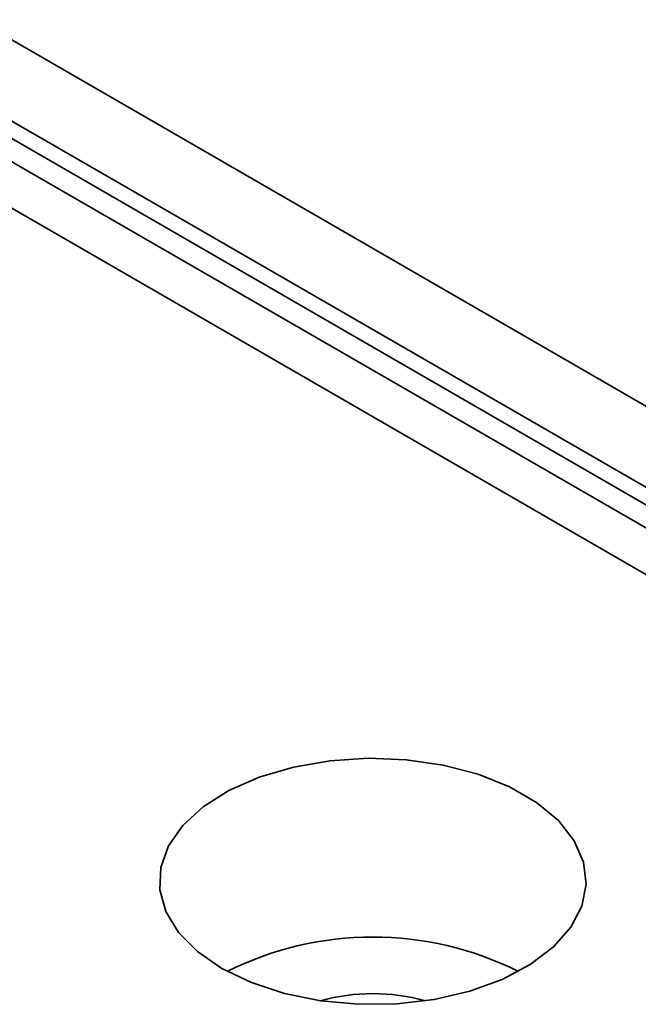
# Model space of a CAD drawing. Header units: millimetres. Extents: x 4 to 194, y 4 to 137.
# Tile 17 of 19: x 162.44 to 171.14, y 107.41 to 121.25. Entities that reach past the tile are written whole.
import ezdxf

# ---------------------------------------------------------------- set-up
doc = ezdxf.new("R2010")
doc.units = ezdxf.units.MM
doc.header["$LTSCALE"] = 0.666667

msp = doc.modelspace()

# ---------------------------------------------------------------- linework, layer by layer
at = {"color": 7, "linetype": 'Continuous', "lineweight": 35}
for p, q in [((148.7339154, 128.8143529), (183.0993046, 108.9756361)), ((182.60433, 108.1183142), (148.2389409, 127.9570311)), ((181.6850921, 107.4243939), (146.7540159, 127.589675)), ((153.00484, 124.9608406), (177.131324, 111.0329179)), ((152.7219971, 124.7975589), (176.8484811, 110.8696361))]:
    msp.add_line(p, q, dxfattribs=at)
at = {"color": 7, "linetype": 'Continuous', "lineweight": 35, "flags": 128}
msp.add_lwpolyline([(165.280214, 107.9142389), (165.6930809, 107.715256), (166.1608586, 107.5620288), (166.6685131, 107.4594817), (167.1997274, 107.4109108), (167.7374275, 107.4178777), (168.2643325, 107.4801577), (168.7635055, 107.5957499), (169.2189041, 107.7609385), (169.6158914, 107.970414), (169.9417066, 108.2174446), (170.1858791, 108.4940895), (170.3405601, 108.7914579), (170.4007788, 109.0999914), (170.3645996, 109.4097741), (170.233184, 109.7108493), (170.0107573, 109.99354), (169.7044683, 110.2487601), (169.3241608, 110.4683069), (168.8820588, 110.6451238), (168.392371, 110.773528), (167.8708377, 110.8493922), (167.3342202, 110.870278), (166.7997659, 110.8355149), (166.2846536, 110.7462191), (165.8054379, 110.6052616), (165.3775227, 110.4171722), (165.0146605, 110.1879966), (164.7285144, 109.9251007), (164.5282818, 109.6369338), (164.4203974, 109.3327584), (164.4083297, 109.0223504), (164.492466, 108.7156869), (164.6701015, 108.4226246), (164.9355282, 108.1525819), (165.280214, 107.9142389)], dxfattribs=at)
at = {"color": 7, "linetype": 'Continuous', "lineweight": 35}
for centre, radius, start, end in [((167.4015344, 103.77298), 4.5831588, 63.4609803, 116.53902344), ((167.4015348, 104.8496346), 2.7122211, 74.24589668, 105.75412366)]:
    msp.add_arc(centre, radius, start, end, dxfattribs=at)

doc.saveas('drawing.dxf')
